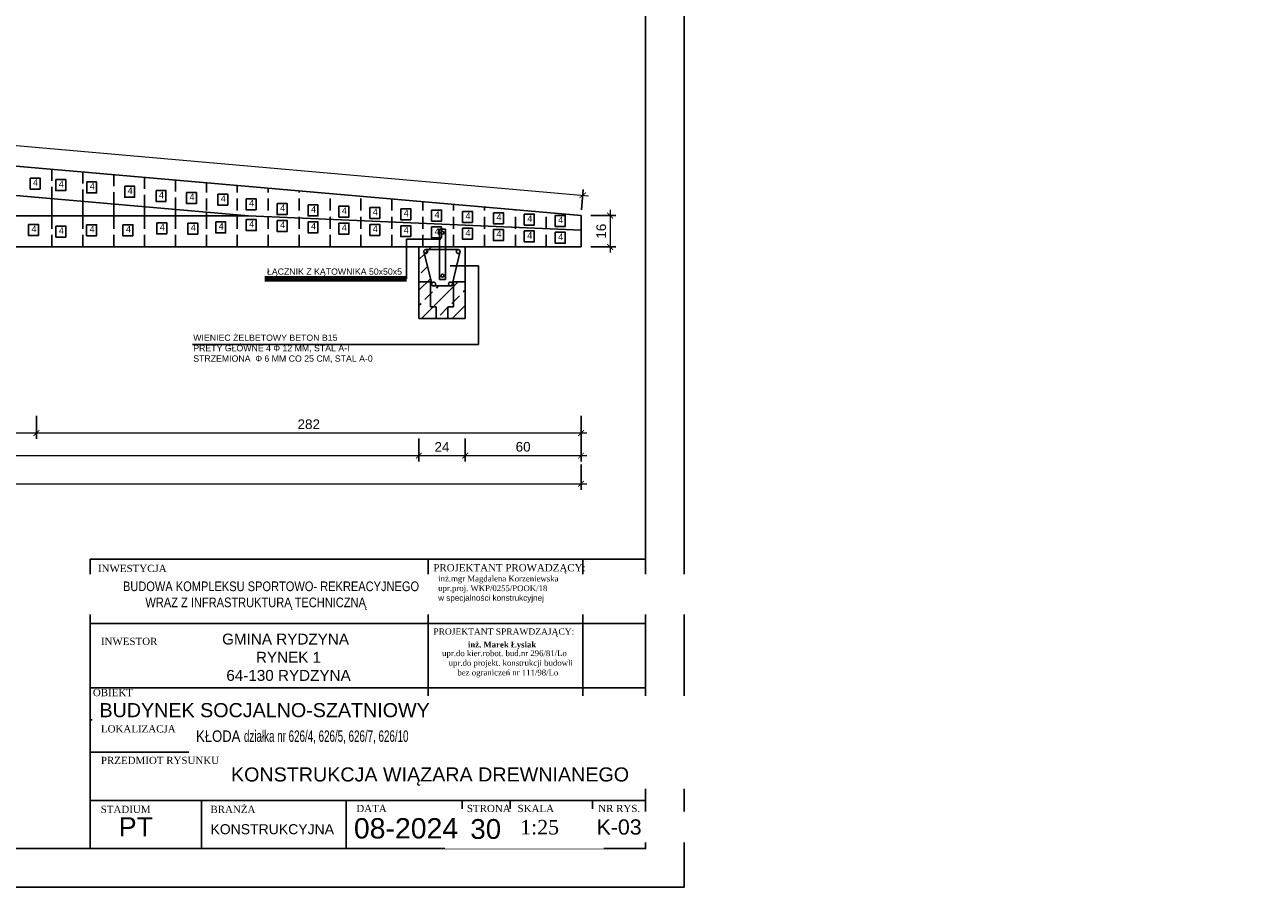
# Model space of a CAD drawing. Header units: millimetres. Extents: x 9134 to 10484, y -6163 to -5421.
# Tile 2 of 3: x 9843 to 10484, y -6163 to -5716. Entities that reach past the tile are written whole.
import ezdxf

# ---------------------------------------------------------------- set-up
doc = ezdxf.new("R2010")
doc.units = ezdxf.units.MM
doc.header["$LTSCALE"] = 100
doc.header["$MEASUREMENT"] = 0
doc.linetypes.add('DASHED', pattern=[0.75, 0.5, -0.25])
doc.linetypes.add('HIDDEN2', pattern=[0.1875, 0.125, -0.0625])
for name, color, linetype in [('! wymiarowanie', 1, 'Continuous'), ('Drzwi', 1, 'Continuous'), ('Okno', 4, 'Continuous'), ('otwór', 1, 'Continuous'), ('urządzenia', 1, 'Continuous'), ('Warstwa 2', 4, 'Continuous'), ('Warstwa1', 1, 'Continuous'), ('Warstwa2', 2, 'Continuous'), ('Warstwa4', 4, 'Continuous'), ('WENTYLACJAPRZER', 1, 'DASHED')]:
    doc.layers.add(name, color=color, linetype=linetype)
doc.layers.add('RAMKA I OPISY', color=4, linetype='Continuous', lineweight=18)
doc.layers.add('Wentyl', color=4, linetype='Continuous', lineweight=18)
doc.styles.add('styl1', font='ARIAL.TTF', dxfattribs={"height": 5})
doc.styles.add('styl3', font='txt.shx', dxfattribs={"height": 100})
doc.styles.add('styl4', font='TIMES.TTF', dxfattribs={"height": 100})
doc.styles.add('style4', font='TIMES.TTF', dxfattribs={"height": 15})
doc.dimstyles.new('ISO-25$0', dxfattribs={"dimtxt": 10, "dimasz": 10, "dimexe": 5, "dimexo": 12, "dimgap": 2, "dimtad": 1, "dimdec": 0, "dimtxsty": 'Standard', "dimblk": 'ARCHTICK', "dimcen": 2.5, "dimdle": 5, "dimadec": 0, "dimazin": 0, "dimtfac": 1, "dimtdec": 0, "dimtmove": 0, "dimatfit": 3, "dimfxl": 1, "dimlwd": 0, "dimarcsym": 0})

# ---------------------------------------------------------------- blocks, each defined once
blk = doc.blocks.new('_ArchTick')
at = {"layer": 'Warstwa1', "color": 0, "const_width": 0.15}
blk.add_lwpolyline([(-0.5, -0.5), (0.5, 0.5)], dxfattribs=at)
blk = doc.blocks.new('*D100')
at = {"layer": 'Defpoints', "color": 0}
for p in [(9241.11, -5875.51), (10131.11, -5875.51), (10131.11, -5954.14)]:
    blk.add_point(p, dxfattribs=at)
at = {"layer": 'urządzenia', "color": 1, "lineweight": -2}
for p, q in [((9241.11, -5944.14), (9241.11, -5957.14)), ((10131.11, -5944.14), (10131.11, -5957.14))]:
    blk.add_line(p, q, dxfattribs=at)
at = {"layer": 'urządzenia', "color": 1, "lineweight": 0}
blk.add_line((9238.11, -5954.14), (10134.11, -5954.14), dxfattribs=at)
at = {"layer": 'urządzenia', "color": 1, "lineweight": 0, "xscale": 3, "yscale": 3, "zscale": 3, "rotation": 180}
blk.add_blockref('_ArchTick', (9241.11, -5954.14), dxfattribs=at)
at = {"layer": 'urządzenia', "color": 1, "lineweight": 0, "xscale": 3, "yscale": 3, "zscale": 3}
blk.add_blockref('_ArchTick', (10131.11, -5954.14), dxfattribs=at)
at = {"layer": 'urządzenia', "color": 4, "insert": (9686.11, -5949.59), "char_height": 5, "attachment_point": 5, "style": 'styl1'}
blk.add_mtext('890', dxfattribs=at)
blk = doc.blocks.new('*D101')
at = {"layer": 'Defpoints', "color": 0}
for p in [(9241.11, -5737.28), (10132.03, -5804.6), (10131.11, -5815.14)]:
    blk.add_point(p, dxfattribs=at)
at = {"layer": 'urządzenia', "color": 1, "lineweight": 0}
blk.add_line((9239.04, -5726.48), (10135.02, -5804.86), dxfattribs=at)
at = {"layer": 'urządzenia', "color": 1, "lineweight": -2}
for p, q in [((9241.37, -5734.29), (9242.29, -5723.75)), ((10131.37, -5812.16), (10132.29, -5801.61))]:
    blk.add_line(p, q, dxfattribs=at)
at = {"layer": 'urządzenia', "color": 1, "lineweight": 0, "xscale": 3, "yscale": 3, "zscale": 3}
for p, rotation in [((9242.03, -5726.74), 175), ((10132.03, -5804.6), 355)]:
    blk.add_blockref('_ArchTick', p, dxfattribs=dict(at, rotation=rotation))
at = {"layer": 'urządzenia', "color": 4, "insert": (9687.43, -5761.13), "char_height": 5, "attachment_point": 5, "rotation": 355, "style": 'styl1'}
blk.add_mtext('893', dxfattribs=at)
blk = doc.blocks.new('*D105')
at = {"layer": 'Defpoints', "color": 0}
for p in [(10047.11, -5927.69), (9323.11, -5932.7), (10047.11, -5939.51)]:
    blk.add_point(p, dxfattribs=at)
at = {"layer": 'urządzenia', "color": 1, "lineweight": -2}
for p, q in [((10047.11, -5930.69), (10047.11, -5942.51)), ((9323.11, -5935.7), (9323.11, -5942.51))]:
    blk.add_line(p, q, dxfattribs=at)
at = {"layer": 'urządzenia', "color": 1, "lineweight": 0}
blk.add_line((9320.11, -5939.51), (10050.11, -5939.51), dxfattribs=at)
at = {"layer": 'urządzenia', "color": 1, "lineweight": 0, "xscale": 3, "yscale": 3, "zscale": 3, "rotation": 180}
blk.add_blockref('_ArchTick', (9323.11, -5939.51), dxfattribs=at)
at = {"layer": 'urządzenia', "color": 1, "lineweight": 0, "xscale": 3, "yscale": 3, "zscale": 3}
blk.add_blockref('_ArchTick', (10047.11, -5939.51), dxfattribs=at)
at = {"layer": 'urządzenia', "color": 4, "insert": (9685.11, -5935), "char_height": 5, "attachment_point": 5, "style": 'styl1'}
blk.add_mtext('724', dxfattribs=at)
blk = doc.blocks.new('*D106')
at = {"layer": 'Defpoints', "color": 0}
for p in [(10047.11, -5927.69), (10071.11, -5927.69), (10071.11, -5939.51)]:
    blk.add_point(p, dxfattribs=at)
at = {"layer": 'urządzenia', "color": 1, "lineweight": -2}
for p, q in [((10047.11, -5930.69), (10047.11, -5942.51)), ((10071.11, -5930.69), (10071.11, -5942.51))]:
    blk.add_line(p, q, dxfattribs=at)
at = {"layer": 'urządzenia', "color": 1, "lineweight": 0}
blk.add_line((10044.11, -5939.51), (10074.11, -5939.51), dxfattribs=at)
at = {"layer": 'urządzenia', "color": 1, "lineweight": 0, "xscale": 3, "yscale": 3, "zscale": 3, "rotation": 180}
blk.add_blockref('_ArchTick', (10047.11, -5939.51), dxfattribs=at)
at = {"layer": 'urządzenia', "color": 1, "lineweight": 0, "xscale": 3, "yscale": 3, "zscale": 3}
blk.add_blockref('_ArchTick', (10071.11, -5939.51), dxfattribs=at)
at = {"layer": 'urządzenia', "color": 4, "insert": (10059.11, -5935), "char_height": 5, "attachment_point": 5, "style": 'styl1'}
blk.add_mtext('24', dxfattribs=at)
blk = doc.blocks.new('*D107')
at = {"layer": 'Defpoints', "color": 0}
for p in [(10071.11, -5927.69), (10131.11, -5926.4), (10131.11, -5939.51)]:
    blk.add_point(p, dxfattribs=at)
at = {"layer": 'urządzenia', "color": 1, "lineweight": -2}
for p, q in [((10071.11, -5930.69), (10071.11, -5942.51)), ((10131.11, -5929.4), (10131.11, -5942.51))]:
    blk.add_line(p, q, dxfattribs=at)
at = {"layer": 'urządzenia', "color": 1, "lineweight": 0}
blk.add_line((10068.11, -5939.51), (10134.11, -5939.51), dxfattribs=at)
at = {"layer": 'urządzenia', "color": 1, "lineweight": 0, "xscale": 3, "yscale": 3, "zscale": 3, "rotation": 180}
blk.add_blockref('_ArchTick', (10071.11, -5939.51), dxfattribs=at)
at = {"layer": 'urządzenia', "color": 1, "lineweight": 0, "xscale": 3, "yscale": 3, "zscale": 3}
blk.add_blockref('_ArchTick', (10131.11, -5939.51), dxfattribs=at)
at = {"layer": 'urządzenia', "color": 4, "insert": (10101.11, -5934.95), "char_height": 5, "attachment_point": 5, "style": 'styl1'}
blk.add_mtext('60', dxfattribs=at)
blk = doc.blocks.new('*D113')
at = {"layer": 'Defpoints', "color": 0}
for p in [(9749.11, -5915.93), (9849.11, -5915.93), (9749.11, -5927.81)]:
    blk.add_point(p, dxfattribs=at)
at = {"layer": 'urządzenia', "color": 1, "lineweight": -2}
for p, q in [((9749.11, -5918.93), (9749.11, -5930.81)), ((9849.11, -5918.93), (9849.11, -5930.81))]:
    blk.add_line(p, q, dxfattribs=at)
at = {"layer": 'urządzenia', "color": 1, "lineweight": 0}
blk.add_line((9852.11, -5927.81), (9746.11, -5927.81), dxfattribs=at)
at = {"layer": 'urządzenia', "color": 1, "lineweight": 0, "xscale": 3, "yscale": 3, "zscale": 3, "rotation": 180}
blk.add_blockref('_ArchTick', (9749.11, -5927.81), dxfattribs=at)
at = {"layer": 'urządzenia', "color": 1, "lineweight": 0, "xscale": 3, "yscale": 3, "zscale": 3}
blk.add_blockref('_ArchTick', (9849.11, -5927.81), dxfattribs=at)
at = {"layer": 'urządzenia', "color": 4, "insert": (9799.11, -5923.26), "char_height": 5, "attachment_point": 5, "style": 'styl1'}
blk.add_mtext('100', dxfattribs=at)
blk = doc.blocks.new('*D115')
at = {"layer": 'Defpoints', "color": 0}
for p in [(9849.11, -5915.93), (10131.11, -5915.93), (9849.11, -5927.81)]:
    blk.add_point(p, dxfattribs=at)
at = {"layer": 'urządzenia', "color": 1, "lineweight": -2}
for p, q in [((9849.11, -5918.93), (9849.11, -5930.81)), ((10131.11, -5918.93), (10131.11, -5930.81))]:
    blk.add_line(p, q, dxfattribs=at)
at = {"layer": 'urządzenia', "color": 1, "lineweight": 0}
blk.add_line((10134.11, -5927.81), (9846.11, -5927.81), dxfattribs=at)
at = {"layer": 'urządzenia', "color": 1, "lineweight": 0, "xscale": 3, "yscale": 3, "zscale": 3, "rotation": 180}
blk.add_blockref('_ArchTick', (9849.11, -5927.81), dxfattribs=at)
at = {"layer": 'urządzenia', "color": 1, "lineweight": 0, "xscale": 3, "yscale": 3, "zscale": 3}
blk.add_blockref('_ArchTick', (10131.11, -5927.81), dxfattribs=at)
at = {"layer": 'urządzenia', "color": 4, "insert": (9990.11, -5923.26), "char_height": 5, "attachment_point": 5, "style": 'styl1'}
blk.add_mtext('282', dxfattribs=at)
blk = doc.blocks.new('*D119')
at = {"layer": 'Defpoints', "color": 0}
for p in [(10131.11, -5815.14), (10131.11, -5831.36), (10146.13, -5831.36)]:
    blk.add_point(p, dxfattribs=at)
at = {"layer": 'urządzenia', "color": 1, "lineweight": -2}
for p, q in [((10136.13, -5815.14), (10149.13, -5815.14)), ((10136.13, -5831.36), (10149.13, -5831.36))]:
    blk.add_line(p, q, dxfattribs=at)
at = {"layer": 'urządzenia', "color": 1, "lineweight": 0}
blk.add_line((10146.13, -5812.14), (10146.13, -5834.36), dxfattribs=at)
at = {"layer": 'urządzenia', "color": 1, "lineweight": 0, "xscale": 3, "yscale": 3, "zscale": 3}
for p, rotation in [((10146.13, -5815.14), 90), ((10146.13, -5831.36), 270)]:
    blk.add_blockref('_ArchTick', p, dxfattribs=dict(at, rotation=rotation))
at = {"layer": 'urządzenia', "color": 4, "insert": (10141.58, -5823.25), "char_height": 5, "attachment_point": 5, "rotation": 90, "style": 'styl1'}
blk.add_mtext('16', dxfattribs=at)

msp = doc.modelspace()

# ---------------------------------------------------------------- hatches: boundary and pattern name
at = {"layer": 'WENTYLACJAPRZER', "linetype": 'ByBlock'}
h = msp.add_hatch(dxfattribs=at)
h.set_pattern_fill('ANSI33', color=256, scale=45, angle=180, style=0)
h.set_pattern_definition([(45, (-18187.869, 2408.466), (-7.9549513, 7.9549513), []), (45, (-18179.914, 2408.466), (-7.9549513, 7.9549513), [5.625, -2.8125])])
h.paths.add_polyline_path([(10060.89, -5832.78), (10067.42, -5832.78, 0.402367), (10066.45, -5833.79, 0.726409), (10068.28, -5834.39), (10064.55, -5850.54, 0.966342), (10062.53, -5850.61, 0.401919), (10063.5, -5851.61), (10054.8, -5851.61, 0.402858), (10055.77, -5850.61, 0.937608), (10053.76, -5850.48), (10049.77, -5834.24, 0.793247), (10051.69, -5833.79, 0.393562), (10050.75, -5832.78), (10057.89, -5832.78), (10057.89, -5848.25), (10060.89, -5848.25)], flags=16)
h.paths.add_polyline_path([(10047.11, -5831.36), (10057.89, -5831.36), (10057.89, -5848.25), (10060.89, -5848.25), (10060.89, -5832.78), (10067.42, -5832.78, 0.402367), (10066.45, -5833.79, 0.726409), (10068.28, -5834.39), (10064.55, -5850.54, 0.966342), (10062.53, -5850.61, 0.401919), (10063.5, -5851.61), (10054.8, -5851.61, 0.402858), (10055.77, -5850.61, 1), (10053.75, -5850.61, 0.425661), (10054.8, -5851.61), (10063.5, -5851.61, 0.446998), (10064.55, -5850.54), (10064.8, -5849.46), (10065.11, -5849.46), (10065.11, -5862.46), (10062.11, -5862.46), (10062.11, -5868.46), (10056.11, -5868.46), (10056.11, -5862.46), (10053.11, -5862.46), (10053.11, -5849.46), (10047.11, -5849.46), (10047.11, -5848.46)])
h.paths.add_polyline_path([(10047.11, -5849.46), (10053.11, -5849.46), (10053.11, -5862.46), (10056.11, -5862.46), (10056.11, -5868.46), (10055.11, -5868.46), (10047.11, -5868.46)], flags=16)
h.paths.add_polyline_path([(10065.11, -5849.46), (10071.11, -5849.46), (10071.11, -5868.46), (10063.11, -5868.46), (10062.11, -5868.46), (10062.11, -5862.46), (10065.11, -5862.46)])

# ---------------------------------------------------------------- linework, layer by layer
at = {"layer": '! wymiarowanie', "color": 4}
msp.add_lwpolyline([(9191.99, -5440.57), (10164.49, -5440.57), (10164.49, -6143.07), (9191.99, -6143.07)], close=True, dxfattribs=at)
msp.add_lwpolyline([(9191.99, -5440.57), (10164.49, -5440.57), (10164.49, -6143.07), (9191.99, -6143.07)], close=True, dxfattribs=at)
at = {"layer": 'Drzwi', "color": 4, "linetype": 'Continuous'}
for p, q in [((10051.99, -6026.4), (9876.99, -6026.4)), ((10051.99, -6059.74), (9876.99, -6059.74)), ((10164.49, -6059.74), (10051.99, -6059.74))]:
    msp.add_line(p, q, dxfattribs=at)
at = {"layer": 'Okno', "color": 4}
for p, q in [((10047.11, -5831.36), (10071.11, -5831.36)), ((10047.11, -5868.46), (10047.11, -5831.36)), ((10071.11, -5868.46), (10071.11, -5831.36))]:
    msp.add_line(p, q, dxfattribs=at)
at = {"layer": 'otwór'}
msp.add_line((10060.89, -5822.26), (10057.89, -5822.26), dxfattribs=at)
msp.add_lwpolyline([(10057.89, -5822.26), (10057.89, -5848.25), (10060.89, -5848.25), (10060.89, -5822.26)], dxfattribs=at)
for centre in [(10059.41, -5824.05), (10059.39, -5846.3)]:
    msp.add_circle(centre, 0.777, dxfattribs=at)
at = {"layer": 'RAMKA I OPISY'}
msp.add_lwpolyline([(9876.99, -5993.07), (9876.99, -6143.07), (10164.49, -6143.07), (10164.49, -5440.57), (9876.99, -5440.57), (9876.99, -5525.57)], dxfattribs=at)
at = {"layer": 'urządzenia', "linetype": 'HIDDEN2', "ltscale": 0.5}
for p, q in [((9857.11, -5806.46), (9857.11, -5791.17)), ((9873.11, -5807.86), (9873.11, -5792.57)), ((9889.11, -5809.26), (9889.11, -5793.97)), ((9905.11, -5810.66), (9905.11, -5795.37)), ((9921.11, -5812.06), (9921.11, -5796.77)), ((9937.11, -5831.36), (9937.11, -5798.17)), ((9953.11, -5831.36), (9953.11, -5799.57)), ((9969.11, -5831.36), (9969.11, -5800.97)), ((9985.11, -5831.36), (9985.11, -5802.37)), ((10001.11, -5831.36), (10001.11, -5803.77)), ((10017.11, -5831.36), (10017.11, -5805.17)), ((10033.11, -5831.36), (10033.11, -5806.57)), ((10049.11, -5831.36), (10049.11, -5807.97)), ((10065.11, -5831.36), (10065.11, -5809.37)), ((9857.11, -5831.36), (9857.11, -5815.36)), ((9873.11, -5831.36), (9873.11, -5815.36)), ((9889.11, -5831.36), (9889.11, -5815.36)), ((9905.11, -5831.36), (9905.11, -5815.36)), ((9921.11, -5831.36), (9921.11, -5815.36)), ((10081.11, -5831.36), (10081.11, -5810.77)), ((10097.11, -5831.36), (10097.11, -5812.17)), ((10113.11, -5831.36), (10113.11, -5813.57))]:
    msp.add_line(p, q, dxfattribs=at)
at = {"layer": 'urządzenia'}
for p, q in [((10040.76, -5827.31), (10040.76, -5847.93)), ((10058.45, -5827.31), (10040.76, -5827.31)), ((10063.28, -5841.23), (10078.06, -5841.23)), ((10078.06, -5841.23), (10078.06, -5881.95)), ((10078.06, -5881.95), (9929.83, -5881.95))]:
    msp.add_line(p, q, dxfattribs=at)
at = {"layer": 'Warstwa 2'}
for p, q in [((10047.11, -5848.46), (10047.11, -5868.46)), ((10047.11, -5849.46), (10053.11, -5849.46)), ((10053.11, -5849.46), (10053.11, -5862.46)), ((10071.11, -5849.46), (10065.11, -5849.46)), ((10065.11, -5849.46), (10065.11, -5862.46)), ((10053.11, -5862.46), (10056.11, -5862.46)), ((10056.11, -5862.46), (10056.11, -5868.46)), ((10065.11, -5862.46), (10062.11, -5862.46)), ((10062.11, -5862.46), (10062.11, -5868.46)), ((10056.11, -5868.46), (10047.11, -5868.46)), ((10071.11, -5868.46), (10055.11, -5868.46))]:
    msp.add_line(p, q, dxfattribs=at)
at = {"layer": 'Warstwa1', "lineweight": 100}
msp.add_line((10040.76, -5847.93), (9967.42, -5847.93), dxfattribs=at)
at = {"layer": 'Warstwa2'}
for p, q in [((10131.11, -5815.14), (9241.11, -5737.28)), ((9958.83, -5815.36), (9241.11, -5752.57)), ((9857.11, -5806.46), (9857.11, -5815.36)), ((9873.11, -5807.86), (9873.11, -5815.36)), ((9889.11, -5809.26), (9889.11, -5815.36)), ((9958.83, -5815.36), (9241.11, -5815.36)), ((9905.11, -5810.66), (9905.11, -5815.36)), ((9921.11, -5812.06), (9921.11, -5815.36)), ((9937.11, -5813.46), (9937.11, -5815.36)), ((10131.11, -5822.76), (9958.83, -5815.36)), ((10131.11, -5815.14), (10131.11, -5831.36)), ((10131.11, -5831.36), (9241.11, -5831.36))]:
    msp.add_line(p, q, dxfattribs=at)
at = {"layer": 'Warstwa4'}
for p, q in [((10047.11, -5868.46), (10047.11, -5849.46)), ((10062.11, -5868.46), (10063.11, -5868.46)), ((10051.99, -5993.07), (10051.99, -6074.32)), ((10131.99, -5993.07), (10131.99, -6093.07)), ((10164.49, -6026.4), (10051.99, -6026.4)), ((9876.99, -6049.66), (9876.99, -6143.07)), ((10051.99, -6076.4), (9876.99, -6076.4)), ((10051.99, -6074.32), (10051.99, -6093.07)), ((9876.99, -6093.07), (10164.49, -6093.07)), ((9876.99, -6118.07), (10164.49, -6118.07)), ((9934.49, -6118.07), (9934.49, -6143.07)), ((10009.49, -6118.07), (10009.49, -6143.07)), ((10069.49, -6118.07), (10069.49, -6143.07)), ((10094.49, -6118.07), (10094.49, -6143.07)), ((10136.99, -6118.07), (10136.99, -6143.07))]:
    msp.add_line(p, q, dxfattribs=at)
for points in [[(9134.49, -5420.57), (10184.49, -5420.57), (10184.49, -6163.07), (9134.49, -6163.07)], [(9134.49, -5420.57), (10184.49, -5420.57), (10184.49, -6163.07), (9134.49, -6163.07)], [(9845.8, -5795.71), (9850.94, -5795.71), (9850.94, -5801.4), (9845.8, -5801.4)], [(9859.13, -5796.53), (9864.28, -5796.53), (9864.28, -5802.23), (9859.13, -5802.23)], [(9875.13, -5797.72), (9880.28, -5797.72), (9880.28, -5803.42), (9875.13, -5803.42)], [(9894.79, -5799.94), (9899.93, -5799.94), (9899.93, -5805.64), (9894.79, -5805.64)], [(9911.01, -5802.17), (9916.15, -5802.17), (9916.15, -5807.87), (9911.01, -5807.87)], [(9926.82, -5803.21), (9931.97, -5803.21), (9931.97, -5808.91), (9926.82, -5808.91)], [(9943.06, -5804.04), (9948.2, -5804.04), (9948.2, -5809.73), (9943.06, -5809.73)], [(9957.67, -5806.44), (9962.81, -5806.44), (9962.81, -5812.13), (9957.67, -5812.13)], [(9973.74, -5808.91), (9978.89, -5808.91), (9978.89, -5814.61), (9973.74, -5814.61)], [(9989.74, -5809.6), (9994.89, -5809.6), (9994.89, -5815.3), (9989.74, -5815.3)], [(10005.74, -5810.29), (10010.89, -5810.29), (10010.89, -5815.98), (10005.74, -5815.98)], [(10021.74, -5810.97), (10026.89, -5810.97), (10026.89, -5816.67), (10021.74, -5816.67)], [(10037.74, -5811.66), (10042.89, -5811.66), (10042.89, -5817.36), (10037.74, -5817.36)], [(10053.74, -5812.35), (10058.89, -5812.35), (10058.89, -5818.04), (10053.74, -5818.04)], [(10069.74, -5813.03), (10074.89, -5813.03), (10074.89, -5818.73), (10069.74, -5818.73)], [(10085.74, -5813.72), (10090.89, -5813.72), (10090.89, -5819.42), (10085.74, -5819.42)], [(10101.74, -5814.41), (10106.89, -5814.41), (10106.89, -5820.1), (10101.74, -5820.1)], [(10117.74, -5815.09), (10122.89, -5815.09), (10122.89, -5820.79), (10117.74, -5820.79)], [(9844.97, -5819.76), (9850.12, -5819.76), (9850.12, -5825.46), (9844.97, -5825.46)], [(9859.2, -5820.59), (9864.35, -5820.59), (9864.35, -5826.29), (9859.2, -5826.29)], [(9875.05, -5819.94), (9880.2, -5819.94), (9880.2, -5825.63), (9875.05, -5825.63)], [(9893.91, -5819.94), (9899.06, -5819.94), (9899.06, -5825.64), (9893.91, -5825.64)], [(9911.4, -5818.92), (9916.55, -5818.92), (9916.55, -5824.62), (9911.4, -5824.62)], [(9927.47, -5819.07), (9932.61, -5819.07), (9932.61, -5824.77), (9927.47, -5824.77)], [(9941.91, -5818.41), (9947.06, -5818.41), (9947.06, -5824.11), (9941.91, -5824.11)], [(9957.74, -5817.2), (9962.89, -5817.2), (9962.89, -5822.9), (9957.74, -5822.9)], [(9973.74, -5817.64), (9978.89, -5817.64), (9978.89, -5823.34), (9973.74, -5823.34)], [(9989.74, -5818.33), (9994.89, -5818.33), (9994.89, -5824.02), (9989.74, -5824.02)], [(10005.74, -5819.01), (10010.89, -5819.01), (10010.89, -5824.71), (10005.74, -5824.71)], [(10021.74, -5819.7), (10026.89, -5819.7), (10026.89, -5825.4), (10021.74, -5825.4)], [(10037.74, -5820.39), (10042.89, -5820.39), (10042.89, -5826.08), (10037.74, -5826.08)], [(10053.74, -5821.07), (10058.89, -5821.07), (10058.89, -5826.77), (10053.74, -5826.77)], [(10069.74, -5821.76), (10074.89, -5821.76), (10074.89, -5827.46), (10069.74, -5827.46)], [(10085.74, -5822.45), (10090.89, -5822.45), (10090.89, -5828.15), (10085.74, -5828.15)], [(10101.74, -5823.14), (10106.89, -5823.14), (10106.89, -5828.83), (10101.74, -5828.83)], [(10117.74, -5823.82), (10122.89, -5823.82), (10122.89, -5829.52), (10117.74, -5829.52)]]:
    msp.add_lwpolyline(points, close=True, dxfattribs=at)
at = {"layer": 'Wentyl'}
msp.add_line((10164.49, -5993.07), (9876.99, -5993.07), dxfattribs=at)
msp.add_lwpolyline([(9876.99, -5993.07), (10164.49, -5993.07), (10164.49, -6143.07), (9876.99, -6143.07)], close=True, dxfattribs=at)
at = {"layer": 'WENTYLACJAPRZER', "linetype": 'ByBlock'}
for p, q in [((10053.76, -5850.48), (10049.67, -5833.81)), ((10050.61, -5832.78), (10067.5, -5832.78)), ((10068.46, -5833.62), (10064.42, -5851.11)), ((10063.59, -5851.61), (10054.8, -5851.61))]:
    msp.add_line(p, q, dxfattribs=at)
for centre in [(10050.68, -5833.79), (10067.46, -5833.79), (10054.76, -5850.61), (10063.54, -5850.61)]:
    msp.add_circle(centre, 1.01, dxfattribs=at)

# ---------------------------------------------------------------- texts
at = {"layer": 'Okno', "insert": (9914.58, -6031.71), "char_height": 5.6437, "width": 410.6002, "attachment_point": 1, "style": 'styl3'}
msp.add_mtext('{\\fArial|b0|i0|c238|p34;              GMINA RYDZYNA\\P                      RYNEK 1\\P               64-130 RYDZYNA}', dxfattribs=at)
at = {"layer": 'Warstwa4', "attachment_point": 1}
for s, insert, char_height, width, style in [('{\\fArial|b0|i0|c238|p34;4}', (9847.32, -5796.32), 3.375, 251.2462, 'styl1'), ('{\\fArial|b0|i0|c238|p34;4}', (9860.66, -5797.15), 3.375, 251.2462, 'styl1'), ('{\\fArial|b0|i0|c238|p34;4}', (9876.66, -5798.34), 3.375, 251.2462, 'styl1'), ('{\\fArial|b0|i0|c238|p34;4}', (9896.31, -5800.56), 3.375, 251.2462, 'styl1'), ('{\\fArial|b0|i0|c238|p34;4}', (9912.53, -5802.78), 3.375, 251.2462, 'styl1'), ('{\\fArial|b0|i0|c238|p34;4}', (9928.34, -5803.83), 3.375, 251.2462, 'styl1'), ('{\\fArial|b0|i0|c238|p34;4}', (9944.58, -5804.65), 3.375, 251.2462, 'styl1'), ('{\\fArial|b0|i0|c238|p34;4}', (9959.19, -5807.05), 3.375, 251.2462, 'styl1'), ('{\\fArial|b0|i0|c238|p34;4}', (9975.27, -5809.53), 3.375, 251.2462, 'styl1'), ('{\\fArial|b0|i0|c238|p34;4}', (9991.27, -5810.21), 3.375, 251.2462, 'styl1'), ('{\\fArial|b0|i0|c238|p34;4}', (10007.27, -5810.9), 3.375, 251.2462, 'styl1'), ('{\\fArial|b0|i0|c238|p34;4}', (10023.27, -5811.59), 3.375, 251.2462, 'styl1'), ('{\\fArial|b0|i0|c238|p34;4}', (10039.27, -5812.27), 3.375, 251.2462, 'styl1'), ('{\\fArial|b0|i0|c238|p34;4}', (10055.27, -5812.96), 3.375, 251.2462, 'styl1'), ('{\\fArial|b0|i0|c238|p34;4}', (10071.27, -5813.65), 3.375, 251.2462, 'styl1'), ('{\\fArial|b0|i0|c238|p34;4}', (10087.27, -5814.33), 3.375, 251.2462, 'styl1'), ('{\\fArial|b0|i0|c238|p34;4}', (10103.27, -5815.02), 3.375, 251.2462, 'styl1'), ('{\\fArial|b0|i0|c238|p34;4}', (10119.27, -5815.71), 3.375, 251.2462, 'styl1'), ('{\\fArial|b0|i0|c238|p34;4}', (9846.5, -5820.37), 3.375, 251.2462, 'styl1'), ('{\\fArial|b0|i0|c238|p34;4}', (9860.73, -5821.21), 3.375, 251.2462, 'styl1'), ('{\\fArial|b0|i0|c238|p34;4}', (9876.58, -5820.55), 3.375, 251.2462, 'styl1'), ('{\\fArial|b0|i0|c238|p34;4}', (9895.44, -5820.55), 3.375, 251.2462, 'styl1'), ('{\\fArial|b0|i0|c238|p34;4}', (9912.93, -5819.54), 3.375, 251.2462, 'styl1'), ('{\\fArial|b0|i0|c238|p34;4}', (9928.99, -5819.68), 3.375, 251.2462, 'styl1'), ('{\\fArial|b0|i0|c238|p34;4}', (9943.44, -5819.02), 3.375, 251.2462, 'styl1'), ('{\\fArial|b0|i0|c238|p34;4}', (9959.27, -5817.81), 3.375, 251.2462, 'styl1'), ('{\\fArial|b0|i0|c238|p34;4}', (9975.27, -5818.25), 3.375, 251.2462, 'styl1'), ('{\\fArial|b0|i0|c238|p34;4}', (9991.27, -5818.94), 3.375, 251.2462, 'styl1'), ('{\\fArial|b0|i0|c238|p34;4}', (10007.27, -5819.63), 3.375, 251.2462, 'styl1'), ('{\\fArial|b0|i0|c238|p34;4}', (10023.27, -5820.31), 3.375, 251.2462, 'styl1'), ('{\\fArial|b0|i0|c238|p34;4}', (10039.27, -5821), 3.375, 251.2462, 'styl1'), ('{\\fArial|b0|i0|c238|p34;4}', (10055.27, -5821.69), 3.375, 251.2462, 'styl1'), ('{\\fArial|b0|i0|c238|p34;4}', (10071.27, -5822.37), 3.375, 251.2462, 'styl1'), ('{\\fArial|b0|i0|c238|p34;4}', (10087.27, -5823.06), 3.375, 251.2462, 'styl1'), ('{\\fArial|b0|i0|c238|p34;4}', (10103.27, -5823.75), 3.375, 251.2462, 'styl1'), ('{\\fArial|b0|i0|c238|p34;4}', (10119.27, -5824.44), 3.375, 251.2462, 'styl1'), ('{\\fTimes New Roman|b0|i0|c238|p18;INWESTYCJA}', (9880.96, -5996.05), 3.75, 50.9855, 'styl3'), ('{\\fTimes New Roman|b0|i0|c238|p18;INWESTOR}', (9882.48, -6033.84), 3.75, 50.9855, 'styl3'), ('{\\fTimes New Roman|b0|i0|c238|p18;\\H0.909091x;           upr.do kier.robot. bud.nr 296/81/Lo\\P              upr.do projekt. konstrukcji budowli\\P                  bez ograniczeń nr 111/98/Lo\\P\\fArial|b0|i0|c0|p34;\\H1.1x; }', (10046.71, -6040.37), 3.3, 210.79, 'styl3'), ('{\\fTimes New Roman|b1|i0|c238|p18;      inż. Marek Łysiak}', (10065.73, -6035.89), 3, 141.5832, 'styl3'), ('{\\fTimes New Roman|b0|i0|c238|p18;OBIEKT}', (9878.32, -6060.37), 3.75, 50.9855, 'styl3'), ('{\\fTimes New Roman|b0|i0|c238|p18;LOKALIZACJA}', (9882.48, -6079.15), 3.75, 50.9855, 'styl3'), ('{\\fTimes New Roman|b0|i0|c238|p18;PRZEDMIOT RYSUNKU}', (9882.48, -6095.49), 3.75, 102.2952, 'styl3'), ('{\\fTimes New Roman|b0|i0|c238|p18;STADIUM}', (9882.37, -6120.86), 3.75, 50.9855, 'styl3'), ('{\\fTimes New Roman|b0|i0|c238|p18;BRANŻA}', (9939.2, -6120.86), 3.75, 50.9855, 'styl3'), ('{\\fTimes New Roman|b0|i0|c238|p18;DATA}', (10014.74, -6120.39), 3.75, 50.9855, 'styl3'), ('{\\fTimes New Roman|b0|i0|c238|p18;STRONA}', (10071.99, -6120.39), 3.75, 50.9855, 'styl3'), ('{\\fTimes New Roman|b0|i0|c238|p18;SKALA}', (10098.24, -6120.39), 3.75, 50.9855, 'styl3'), ('{\\fArial|b0|i0|c238|p34;\\H1.929515x;  PT}', (9883.9, -6126.78), 5.1826, 228.2169, 'style4'), ('{\\fArial CE|b0|i0|c238|p34;KONSTRUKCYJNA}', (9939.22, -6130.41), 5.1826, 228.2169, 'style4'), ('{\\farial|b0|i0|c238|p34;08\\farial|b0|i0|c0|p34;-2024}', (10013.49, -6127.28), 10.53, 73.75, 'styl3')]:
    msp.add_mtext(s, dxfattribs=dict(at, insert=insert, char_height=char_height, width=width, style=style))
at = {"layer": 'Warstwa4', "char_height": 3.24, "width": 149.7131, "attachment_point": 1}
for s, insert in [('{\\fArial|b0|i0|c238|p34;ŁĄCZNIK Z KĄTOWNIKA 50x50x5}', (9968.48, -5842.56)), ('{\\fArial|b0|i0|c238|p34;WIENIEC ŻELBETOWY BETON B15\\PPRETY GŁÓWNE 4 \\fSymbol|b0|i0|c2|p18;F\\fArial|b0|i0|c238|p34; 12 MM, STAL A-I\\PSTRZEMIONA  \\fSymbol|b0|i0|c2|p18;F \\fArial|b0|i0|c238|p34;6 MM CO 25 CM, STAL A-0 } ', (9930.3, -5876.8))]:
    msp.add_mtext(s, dxfattribs=dict(at, insert=insert))
at = {"layer": 'Warstwa4', "linetype": 'ByBlock', "width": 94.712, "attachment_point": 1, "style": 'styl3'}
for s, insert, char_height in [('{\\fTimes New Roman|b0|i0|c238|p18;PROJEKTANT PROWADZĄCY:}', (10054.62, -5995.7), 3.75), ('{\\fTimes New Roman|b0|i0|c238|p18;PROJEKTANT SPRAWDZAJĄCY:}', (10054.62, -6029.01), 3.25)]:
    msp.add_mtext(s, dxfattribs=dict(at, insert=insert, char_height=char_height))
at = {"layer": 'Wentyl', "insert": (10057.13, -6001.69), "char_height": 3, "width": 132.72, "attachment_point": 1, "style": 'styl4'}
msp.add_mtext('inż.mgr Magdalena Korzeniewska \\Pupr.proj. WKP/0255/POOK/18\\P{\\fArial|b0|i0|c238|p34;w specjalności konstrukcyjnej}', dxfattribs=at)

# ---------------------------------------------------------------- dimensions: what is measured, and where the dimension line sits
at = {"layer": 'urządzenia'}
for p1, p2, distance, override, picture, middle in [((9241.11, -5737.28), (10131.11, -5815.14), 10.58, {"dimasz": 3, "dimexe": 3, "dimexo": 3, "dimtxsty": 'styl1', "dimdle": 3, "dimclrd": 1, "dimclre": 1, "dimclrt": 4, "dimldrblk": 'ArchTick'}, '*D101', (9687.43, -5761.13)), ((10131.11, -5815.14), (10131.11, -5831.36), 15.02, {"dimtxt": 5, "dimasz": 3, "dimexe": 3, "dimexo": 3, "dimtxsty": 'styl1', "dimdle": 3, "dimclrd": 1, "dimclre": 1, "dimclrt": 4, "dimldrblk": 'ArchTick', "dimfxl": 10, "dimfxlon": 1}, '*D119', (10141.58, -5823.25))]:
    dim = msp.add_aligned_dim(p1=p1, p2=p2, distance=distance, dimstyle='ISO-25$0', override=override, dxfattribs=at)
    dim.commit()
    dim.dimension.update_dxf_attribs({"geometry": picture, "text_midpoint": middle})
for base, p1, p2, override, picture, middle in [((10131.11, -5954.14), (9241.11, -5875.51), (10131.11, -5875.51), {"dimtxt": 5, "dimasz": 3, "dimexe": 3, "dimexo": 3, "dimtxsty": 'styl1', "dimblk": 'ArchTick', "dimdle": 3, "dimclrd": 1, "dimclre": 1, "dimclrt": 4, "dimldrblk": 'ArchTick', "dimfxl": 10, "dimfxlon": 1}, '*D100', (9686.11, -5949.59)), ((9749.11, -5927.81), (9849.11, -5915.93), (9749.11, -5915.93), {"dimasz": 3, "dimexe": 3, "dimexo": 3, "dimtxsty": 'styl1', "dimdle": 3, "dimclrd": 1, "dimclre": 1, "dimclrt": 4, "dimldrblk": 'ArchTick'}, '*D113', (9799.11, -5923.26)), ((9849.11, -5927.81), (10131.11, -5915.93), (9849.11, -5915.93), {"dimasz": 3, "dimexe": 3, "dimexo": 3, "dimtxsty": 'styl1', "dimdle": 3, "dimclrd": 1, "dimclre": 1, "dimclrt": 4, "dimldrblk": 'ArchTick'}, '*D115', (9990.11, -5923.26)), ((10047.11, -5939.51), (9323.11, -5932.7), (10047.11, -5927.69), {"dimasz": 3, "dimexe": 3, "dimexo": 3, "dimtxsty": 'styl1', "dimdle": 3, "dimclrd": 1, "dimclre": 1, "dimclrt": 4, "dimldrblk": 'ArchTick'}, '*D105', (9685.11, -5935)), ((10071.11, -5939.51), (10047.11, -5927.69), (10071.11, -5927.69), {"dimasz": 3, "dimexe": 3, "dimexo": 3, "dimtxsty": 'styl1', "dimdle": 3, "dimclrd": 1, "dimclre": 1, "dimclrt": 4, "dimldrblk": 'ArchTick'}, '*D106', (10059.11, -5935)), ((10131.11, -5939.51), (10071.11, -5927.69), (10131.11, -5926.4), {"dimasz": 3, "dimexe": 3, "dimexo": 3, "dimtxsty": 'styl1', "dimdle": 3, "dimclrd": 1, "dimclre": 1, "dimclrt": 4, "dimldrblk": 'ArchTick'}, '*D107', (10101.11, -5934.95))]:
    dim = msp.add_linear_dim(base=base, p1=p1, p2=p2, dimstyle='ISO-25$0', override=override, dxfattribs=at)
    dim.commit()
    dim.dimension.update_dxf_attribs({"geometry": picture, "text_midpoint": middle})

# ---------------------------------------------------------------- next in the draw order: texts
at = {"layer": 'Okno', "char_height": 7.2969, "width": 530.877, "attachment_point": 1, "style": 'styl3', "bg_fill": 2}
for s, insert in [('\\pxqc;{\\fArial Narrow|b0|i0|c238|p34;\\H0.685218x;          BUDOWA KOMPLEKSU SPORTOWO- REKREACYJNEGO \\P\\H1x;WRAZ Z INFRASTRUKTURĄ TECHNICZNĄ}', (9697.17, -6004.69)), ('{\\farial|b0|i0|c238|p34;BUDYNEK SOCJALNO-SZATNIOWY}', (9881.74, -6067.69))]:
    msp.add_mtext(s, dxfattribs=dict(at, insert=insert))
at = {"layer": 'Warstwa4', "insert": (10133.04, -6127.91), "char_height": 7.8975, "width": 55.3125, "attachment_point": 1, "style": 'styl3', "bg_fill": 2}
msp.add_mtext('{\\fArial|b0|i0|c238|p34;  K-03}', dxfattribs=at)

# ---------------------------------------------------------------- next in the draw order: texts
at = {"layer": 'Okno', "insert": (9931.76, -6081.85), "char_height": 7.2969, "width": 530.877, "attachment_point": 1, "style": 'styl3', "bg_fill": 2}
msp.add_mtext('{\\fArial Narrow|b0|i0|c238|p34;\\H0.809229x;KŁODA \\W0.75;działka nr 626/4, 626/5, 626/7, 626/10\\P\\farial|b0|i0|c238|p34;\\H1.235745x;\\W1; }', dxfattribs=at)
at = {"layer": 'Warstwa4', "insert": (10140, -6120.39), "char_height": 3.75, "width": 50.9855, "attachment_point": 1, "style": 'styl3'}
msp.add_mtext('{\\fTimes New Roman|b0|i0|c238|p18;NR RYS.}', dxfattribs=at)

# ---------------------------------------------------------------- next in the draw order: texts
at = {"layer": 'Okno', "insert": (9949.84, -6101), "char_height": 7.2969, "width": 530.877, "attachment_point": 1, "style": 'styl3', "bg_fill": 2}
msp.add_mtext('{\\farial|b0|i0|c238|p34;KONSTRUKCJA WIĄZARA DREWNIANEGO}', dxfattribs=at)
at = {"layer": 'Warstwa4', "insert": (10065.81, -6127.76), "char_height": 10.2668, "width": 71.9063, "attachment_point": 1, "style": 'styl3', "bg_fill": 2}
msp.add_mtext('{\\fArial|b0|i0|c238|p34;  30}', dxfattribs=at)

# ---------------------------------------------------------------- next in the draw order: texts
at = {"layer": 'Okno', "insert": (10099.58, -6128.21), "char_height": 7.5, "width": 73.725, "attachment_point": 1, "style": 'styl3'}
msp.add_mtext('{\\fTimes New Roman|b0|i0|c238|p18;1:25}', dxfattribs=at)

doc.saveas('drawing.dxf')
